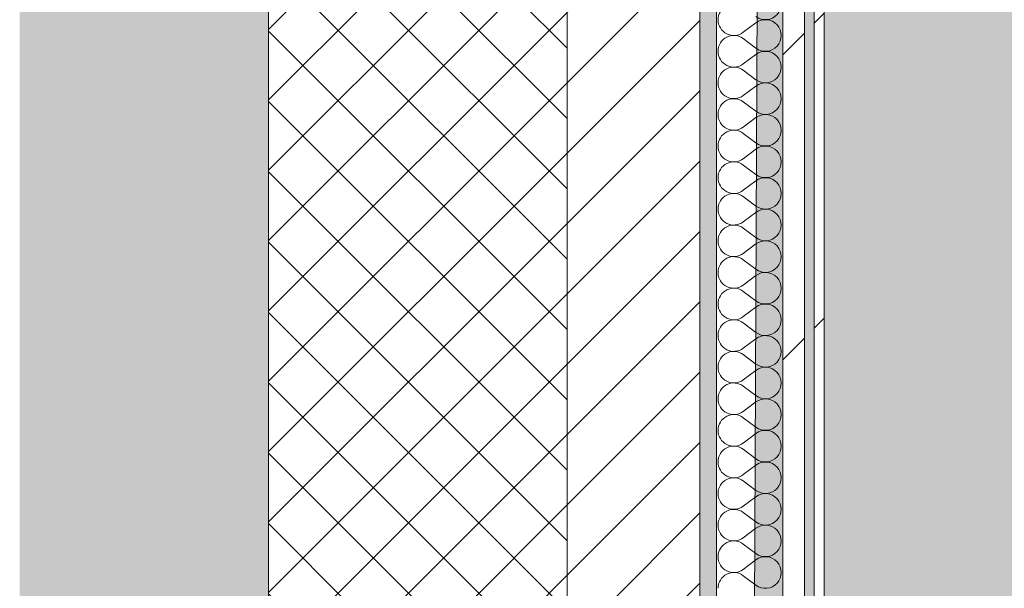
# Model space of a CAD drawing. Header units: millimetres. Extents: x -40968 to 13979, y -19284 to 4746.
# Tile 189 of 234: x -2101 to -1508, y -6743 to -6400. Entities that reach past the tile are written whole.
import ezdxf
from ezdxf.enums import TextEntityAlignment as Align

# ---------------------------------------------------------------- set-up
doc = ezdxf.new("R2010")
doc.units = ezdxf.units.MM
doc.header["$MEASUREMENT"] = 0
doc.linetypes.add('Wipeout_Contour', pattern=[1000, 0, -1000])
for name, color, linetype in [('12_FAÇ_Façana', 7, 'Continuous'), ('Nuevo_05_AUX_Treball', 7, 'Continuous'), ('Nuevo_08_E_Envans secs', 7, 'Continuous')]:
    doc.layers.add(name, color=color, linetype=linetype)
for name, color, linetype, lineweight, true_color in [('12_FAÇ_Façana_Pluma_Nº__102', 7, 'Continuous', 5, 0xcccccc), ('12_FAÇ_Façana_Pluma_Nº__174', 7, 'Continuous', 13, 0xe4ad2c), ('12_FAÇ_Façana_Pluma_Nº__176', 7, 'Continuous', 15, 0x93a0c6), ('Nuevo_05_AUX_Treball_Pluma_Nº__3', 7, 'Continuous', 5, 0xa4a4a4), ('Nuevo_08_E_Envans secs_Pluma_Nº__102', 7, 'Continuous', 5, 0xcccccc), ('Nuevo_08_E_Envans secs_Pluma_Nº__171', 171, 'Continuous', 13, 0xaaaaff), ('Nuevo_08_E_Envans secs_Pluma_Nº__177', 7, 'Continuous', 15, 0xf7e046)]:
    doc.layers.add(name, color=color, linetype=linetype, lineweight=lineweight, true_color=true_color)
for name, color, linetype, lineweight in [('12_FAÇ_Façana_Pluma_Nº__2', 8, 'Continuous', 5), ('12_FAÇ_Façana_Pluma_Nº__7', 7, 'Continuous', 5), ('Nuevo_08_E_Envans secs_Pluma_Nº__1', 7, 'Continuous', 5), ('Nuevo_Sellos de Zona Archicad_Pluma_Nº__1', 7, 'Continuous', 5)]:
    doc.layers.add(name, color=color, linetype=linetype, lineweight=lineweight)
doc.styles.add('Estilo_Generado_1', font='txt')
pattern_1 = [(45, (0, 0), (-183.848, 183.848), [195, -65]), (45, (7e-14, 183.85), (-183.848, 183.848), [195, -65])]

# ---------------------------------------------------------------- blocks, each defined once
blk = doc.blocks.new('Planta 2_Passadís_5_1', base_point=(-1416.7, 3400.2))
at = {"layer": 'Nuevo_05_AUX_Treball', "linetype": 'Continuous', "lineweight": 0, "true_color": 0xe5e5e5}
blk.add_hatch(color=254, dxfattribs=at).paths.add_polyline_path([(-28277.4, 3863.45), (-28277.4, 2109.55), (-1619.32, 2109.55), (-1682.64, -12338.98), (-3637.99, -12338.98), (-3641.2, -17111.12), (363.89, -17130.66), (363.89, -11988.98), (6068.89, -11988.98), (6068.89, -9207.42), (358.89, -9207.42), (358.89, 2108.94), (7332.11, 2109.55), (7331.95, 3863.45)])
at = {"layer": 'Nuevo_05_AUX_Treball_Pluma_Nº__3', "color": 253, "linetype": 'Continuous', "lineweight": 5, "true_color": 0xa4a4a4, "flags": 128}
blk.add_lwpolyline([(-28277.4, 3863.45), (-28277.4, 2109.55), (-1619.32, 2109.55), (-1682.64, -12338.98), (-3637.99, -12338.98), (-3641.2, -17111.12), (363.89, -17130.66), (363.89, -11988.98), (6068.89, -11988.98), (6068.89, -9207.42), (358.89, -9207.42), (358.89, 2108.94), (7332.11, 2109.55), (7331.95, 3863.45)], close=True, dxfattribs=at)
at = {"layer": 'Nuevo_Sellos de Zona Archicad_Pluma_Nº__1', "color": 7, "lineweight": 5, "style": 'Estilo_Generado_1'}
for tag, p in [('ROOM_NAME', (-1416.7, 3342.05)), ('ROOM_NUMBER', (-1416.7, 3117.65)), ('ROOM_AREA', (-1416.7, 2890.28))]:
    blk.add_attdef(tag, text='', height=120, dxfattribs=at).set_placement(p, align=Align.TOP_LEFT)
blk = doc.blocks.new('Muro_1_1', base_point=(-1681.11, -1193.98))
at = {"layer": '12_FAÇ_Façana_Pluma_Nº__102', "linetype": 'Continuous', "lineweight": 0, "true_color": 0xe5e5e5}
blk.add_hatch(color=254, dxfattribs=at).paths.add_polyline_path([(-2101.11, -10658.98), (-1951.11, -10658.98), (-1951.11, -7438.98), (-1971.11, -7438.98), (-1971.11, -6988.97), (-1951.11, -6988.97), (-1951.11, -1638.98), (-2101.11, -1638.98)])
at = {"layer": '12_FAÇ_Façana_Pluma_Nº__174', "linetype": 'Continuous', "lineweight": 13, "true_color": 0xe4ad2c}
h = blk.add_hatch(dxfattribs=at)
h.set_pattern_fill('SATE_Aislamiento_0001', color=42, style=0, pattern_type=2)
h.set_pattern_definition([(45, (0, 0), (-21.2132, 21.2132), []), (135, (0, 0), (21.2132, 21.2132), [])])
h.paths.add_polyline_path([(-1951.11, -1638.98), (-1951.11, -6988.97), (-1771.11, -6988.97), (-1771.11, -1638.98)])
at = {"layer": '12_FAÇ_Façana_Pluma_Nº__176', "linetype": 'Continuous', "lineweight": 0, "true_color": 0x495063}
blk.add_hatch(color=251, dxfattribs=at).paths.add_polyline_path([(-1681.11, -1678.98), (-1691.11, -1678.98), (-1691.11, -6988.97), (-1681.11, -6988.97)])
at = {"layer": '12_FAÇ_Façana_Pluma_Nº__2', "linetype": 'Continuous', "lineweight": 5}
h = blk.add_hatch(dxfattribs=at)
h.set_pattern_fill('Ceramic_0001', color=8, style=0, pattern_type=2)
h.set_pattern_definition([(45, (0, 0), (-21.2132, 21.2132), [])])
h.paths.add_polyline_path([(-1691.11, -1678.98), (-1771.11, -1678.98), (-1771.11, -6988.97), (-1691.11, -6988.97)])
at = {"layer": '12_FAÇ_Façana_Pluma_Nº__7', "color": 7, "linetype": 'Continuous', "lineweight": 5}
for p, q in [((-1951.11, -1638.98), (-1951.11, -6988.97)), ((-1771.11, -6988.97), (-1771.11, -1678.98)), ((-1691.11, -6988.97), (-1691.11, -1678.98))]:
    blk.add_line(p, q, dxfattribs=at)
at = {"layer": '12_FAÇ_Façana_Pluma_Nº__7', "color": 7, "linetype": 'Continuous', "lineweight": 5, "flags": 128}
blk.add_lwpolyline([(-1681.11, -6988.97), (-1681.11, -1678.98)], dxfattribs=at)
blk = doc.blocks.new('*X368')
at = {"layer": 'Nuevo_08_E_Envans secs_Pluma_Nº__102', "color": 254, "linetype": 'Continuous', "lineweight": 5, "true_color": 0xcccccc}
for p, q in [((-1657.3, -6401.9), (-1664.92, -6407.62)), ((-1657.3, -6417.14), (-1664.92, -6411.43)), ((-1657.3, -6420.95), (-1664.92, -6426.67)), ((-1657.3, -6436.19), (-1664.92, -6430.48)), ((-1657.3, -6440), (-1664.92, -6445.71)), ((-1657.3, -6455.24), (-1664.92, -6449.52)), ((-1657.3, -6459.05), (-1664.92, -6464.76)), ((-1657.3, -6474.29), (-1664.92, -6468.57)), ((-1657.3, -6478.1), (-1664.92, -6483.81)), ((-1657.3, -6493.33), (-1664.92, -6487.62)), ((-1657.3, -6497.14), (-1664.92, -6502.86)), ((-1657.3, -6512.38), (-1664.92, -6506.67)), ((-1657.3, -6516.19), (-1664.92, -6521.9)), ((-1657.3, -6531.43), (-1664.92, -6525.71)), ((-1657.3, -6535.24), (-1664.92, -6540.95)), ((-1657.3, -6550.48), (-1664.92, -6544.76)), ((-1657.3, -6554.29), (-1664.92, -6560)), ((-1657.3, -6569.52), (-1664.92, -6563.81)), ((-1657.3, -6573.33), (-1664.92, -6579.05)), ((-1657.3, -6588.57), (-1664.92, -6582.86)), ((-1657.3, -6592.38), (-1664.92, -6598.1)), ((-1657.3, -6607.62), (-1664.92, -6601.9)), ((-1657.3, -6611.43), (-1664.92, -6617.14)), ((-1657.3, -6626.67), (-1664.92, -6620.95)), ((-1657.3, -6630.48), (-1664.92, -6636.19)), ((-1657.3, -6645.71), (-1664.92, -6640)), ((-1657.3, -6649.52), (-1664.92, -6655.24)), ((-1657.3, -6664.76), (-1664.92, -6659.05)), ((-1657.3, -6668.57), (-1664.92, -6674.29)), ((-1657.3, -6683.81), (-1664.92, -6678.1)), ((-1657.3, -6687.62), (-1664.92, -6693.33)), ((-1657.3, -6702.86), (-1664.92, -6697.14)), ((-1657.3, -6706.67), (-1664.92, -6712.38)), ((-1657.3, -6721.9), (-1664.92, -6716.19)), ((-1657.3, -6725.71), (-1664.92, -6731.43)), ((-1657.3, -6740.95), (-1664.92, -6735.24))]:
    blk.add_line(p, q, dxfattribs=at)
for centre, start, end in [((-1651.59, -6390.48), 233.1301, 126.8699), ((-1670.63, -6400), 53.1301, 180), ((-1670.63, -6400), 180, 306.8699), ((-1651.59, -6409.52), 233.1301, 126.8699), ((-1670.63, -6419.05), 53.1301, 180), ((-1670.63, -6419.05), 180, 306.8699), ((-1651.59, -6428.57), 233.1301, 126.8699), ((-1670.63, -6438.1), 53.1301, 180), ((-1670.63, -6438.1), 180, 306.8699), ((-1651.59, -6447.62), 233.1301, 126.8699), ((-1670.63, -6457.14), 53.1301, 180), ((-1670.63, -6457.14), 180, 306.8699), ((-1651.59, -6466.67), 233.1301, 126.8699), ((-1670.63, -6476.19), 53.1301, 180), ((-1670.63, -6476.19), 180, 306.8699), ((-1651.59, -6485.71), 233.1301, 126.8699), ((-1670.63, -6495.24), 53.1301, 180), ((-1670.63, -6495.24), 180, 306.8699), ((-1651.59, -6504.76), 233.1301, 126.8699), ((-1670.63, -6514.29), 53.1301, 180), ((-1670.63, -6514.29), 180, 306.8699), ((-1651.59, -6523.81), 233.1301, 126.8699), ((-1670.63, -6533.33), 53.1301, 180), ((-1670.63, -6533.33), 180, 306.8699), ((-1651.59, -6542.86), 233.1301, 126.8699), ((-1670.63, -6552.38), 53.1301, 180), ((-1670.63, -6552.38), 180, 306.8699), ((-1651.59, -6561.9), 233.1301, 126.8699), ((-1670.63, -6571.43), 53.1301, 180), ((-1670.63, -6571.43), 180, 306.8699), ((-1651.59, -6580.95), 233.1301, 126.8699), ((-1670.63, -6590.48), 53.1301, 180), ((-1670.63, -6590.48), 180, 306.8699), ((-1651.59, -6600), 233.1301, 126.8699), ((-1670.63, -6609.52), 53.1301, 180), ((-1670.63, -6609.52), 180, 306.8699), ((-1651.59, -6619.05), 233.1301, 126.8699), ((-1670.63, -6628.57), 53.1301, 180), ((-1670.63, -6628.57), 180, 306.8699), ((-1651.59, -6638.1), 233.1301, 126.8699), ((-1670.63, -6647.62), 53.1301, 180), ((-1670.63, -6647.62), 180, 306.8699), ((-1651.59, -6657.14), 233.1301, 126.8699), ((-1670.63, -6666.67), 53.1301, 180), ((-1670.63, -6666.67), 180, 306.8699), ((-1651.59, -6676.19), 233.1301, 126.8699), ((-1670.63, -6685.71), 53.1301, 180), ((-1670.63, -6685.71), 180, 306.8699), ((-1651.59, -6695.24), 233.1301, 126.8699), ((-1670.63, -6704.76), 53.1301, 180), ((-1670.63, -6704.76), 180, 306.8699), ((-1651.59, -6714.29), 233.1301, 126.8699), ((-1670.63, -6723.81), 53.1301, 180), ((-1670.63, -6723.81), 180, 306.8699), ((-1651.59, -6733.33), 233.1301, 126.8699), ((-1670.63, -6742.86), 53.1301, 180)]:
    blk.add_arc(centre, 9.52, start, end, dxfattribs=at)
blk = doc.blocks.new('Muro_120_1', base_point=(-1616.11, -6988.97))
at = {"layer": 'Nuevo_08_E_Envans secs_Pluma_Nº__1', "color": 7, "linetype": 'Continuous', "lineweight": 5, "flags": 128}
blk.add_lwpolyline([(-1681.11, -1703.98), (-1681.11, -6988.97)], dxfattribs=at)
at = {"color": 254, "linetype": 'Wipeout_Contour', "lineweight": 0, "ltscale": 19077.207977}
blk.add_wipeout([(-1628.11, -6988.97), (-1628.11, -1703.98), (-1641.11, -1703.98), (-1641.11, -6988.97)], dxfattribs=at).dxf.layer = 'Nuevo_08_E_Envans secs'
at = {"color": 254, "linetype": 'Wipeout_Contour', "lineweight": 0, "ltscale": 19048.763385}
blk.add_wipeout([(-1616.11, -6988.97), (-1616.11, -1703.98), (-1622.11, -1703.98), (-1622.11, -6988.97)], dxfattribs=at).dxf.layer = 'Nuevo_08_E_Envans secs'
at = {"layer": 'Nuevo_08_E_Envans secs_Pluma_Nº__171', "linetype": 'Continuous', "lineweight": 13, "true_color": 0xaaaaff}
h = blk.add_hatch(dxfattribs=at)
h.set_pattern_fill('Panellat_HPL_0001', color=161, style=0, pattern_type=2)
h.set_pattern_definition(pattern_1)
h.paths.add_polyline_path([(-1616.11, -6988.97), (-1616.11, -1703.98), (-1622.11, -1703.98), (-1622.11, -6988.97)])
at = {"layer": 'Nuevo_08_E_Envans secs_Pluma_Nº__177', "linetype": 'Continuous', "lineweight": 15, "true_color": 0xf7e046}
h = blk.add_hatch(dxfattribs=at)
h.set_pattern_fill('Panellat_HPL_0001', color=53, style=0, pattern_type=2)
h.set_pattern_definition(pattern_1)
h.paths.add_polyline_path([(-1628.11, -6988.97), (-1628.11, -1703.98), (-1641.11, -1703.98), (-1641.11, -6988.97)])
at = {"layer": 'Nuevo_08_E_Envans secs_Pluma_Nº__1', "color": 7, "linetype": 'Continuous', "lineweight": 5}
for p, q in [((-1641.11, -6988.97), (-1641.11, -1703.98)), ((-1628.11, -6988.97), (-1628.11, -1703.98)), ((-1622.11, -6988.97), (-1622.11, -1703.98))]:
    blk.add_line(p, q, dxfattribs=at)
at = {"layer": 'Nuevo_08_E_Envans secs_Pluma_Nº__1', "color": 7, "linetype": 'Continuous', "lineweight": 5, "flags": 128}
blk.add_lwpolyline([(-1616.11, -6988.97), (-1616.11, -1703.98)], dxfattribs=at)
at = {"layer": 'Nuevo_08_E_Envans secs', "color": 7, "lineweight": 20}
blk.add_blockref('*X368', (0, 0), dxfattribs=at)

msp = doc.modelspace()

# ---------------------------------------------------------------- linework, layer by layer
at = {"layer": 'Nuevo_05_AUX_Treball', "color": 254, "linetype": 'Continuous', "lineweight": 0, "true_color": 0xe5e5e5, "flags": 128}
msp.add_lwpolyline([(-28277.4, 3863.45), (-28277.4, 2109.55), (-1619.32, 2109.55), (-1682.64, -12338.98), (-3637.99, -12338.98), (-3641.2, -17111.12), (363.89, -17130.66), (363.89, -11988.98), (6068.89, -11988.98), (6068.89, -9207.42), (358.89, -9207.42), (358.89, 2108.94), (7332.11, 2109.55), (7331.95, 3863.45)], close=True, dxfattribs=at)

# ---------------------------------------------------------------- block references
at = {"layer": '12_FAÇ_Façana', "color": 7, "lineweight": 20}
msp.add_blockref('Muro_1_1', (-1681.11, -1193.98), dxfattribs=at)
at = {"layer": 'Nuevo_05_AUX_Treball', "color": 7, "linetype": 'Continuous', "lineweight": 5}
msp.add_blockref('Planta 2_Passadís_5_1', (-1416.7, 3400.2), dxfattribs=at)

# ---------------------------------------------------------------- next in the draw order: block references
at = {"layer": 'Nuevo_08_E_Envans secs', "color": 7, "lineweight": 20}
msp.add_blockref('Muro_120_1', (-1616.11, -6988.97), dxfattribs=at)

doc.saveas('drawing.dxf')
